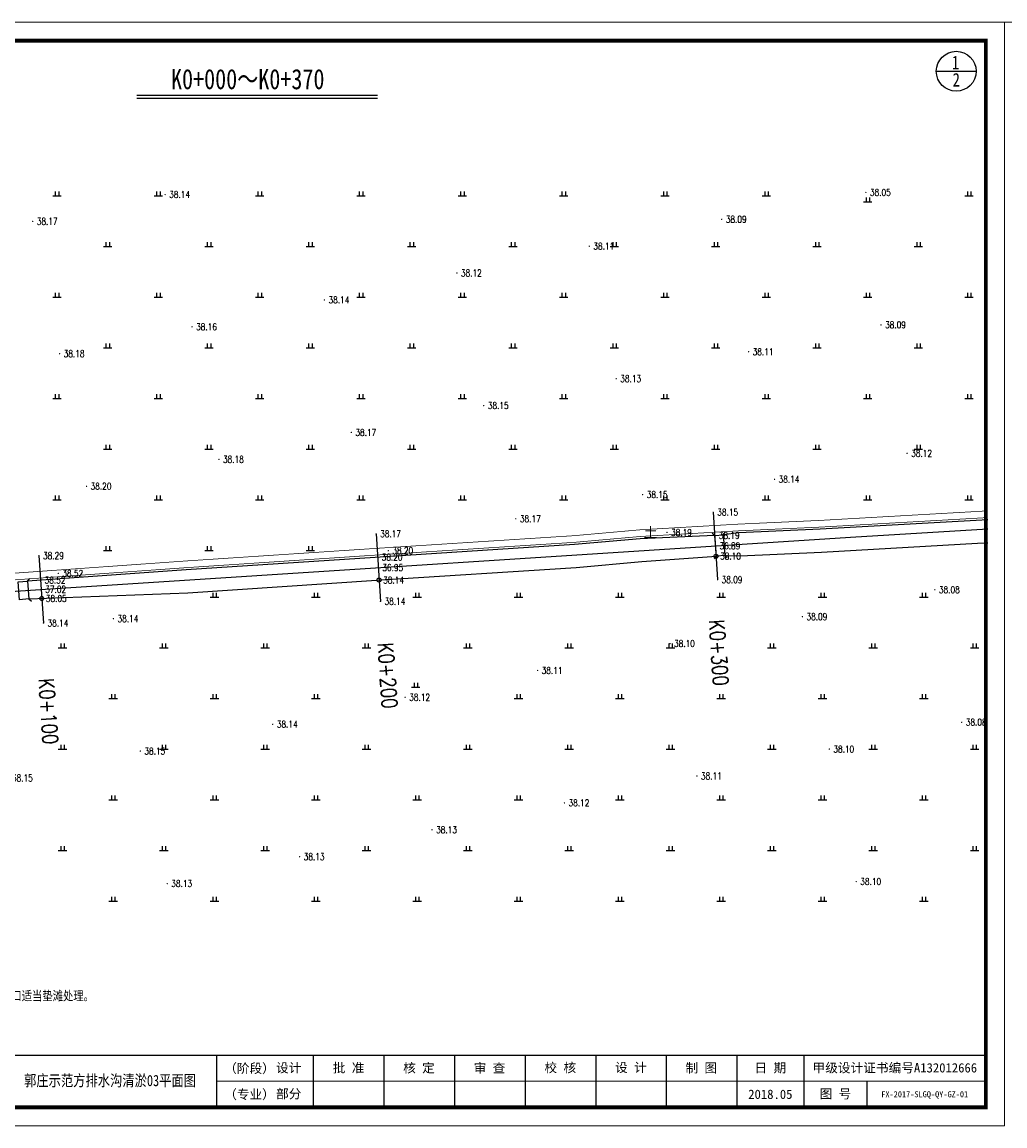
# Model space of a CAD drawing. Extents: x 464172 to 473094, y 3847158 to 3855433.
# Tile 87 of 98: x 469950 to 470240, y 3852704 to 3853030. Entities that reach past the tile are written whole.
import ezdxf
from ezdxf.enums import TextEntityAlignment as Align

# ---------------------------------------------------------------- set-up
doc = ezdxf.new("R2010")
doc.units = 0
doc.linetypes.add('X3', pattern=[5, 4, -1])
doc.layers.get('0').update_dxf_attribs({"linetype": 'CONTINUOUS'})
doc.layers.add('0.13文字', color=3, linetype='CONTINUOUS', lineweight=13)
doc.layers.add('文字', color=7, linetype='CONTINUOUS', lineweight=15)
doc.layers.add('ASSIST', color=7, linetype='CONTINUOUS', plot=False)
for name, color, linetype in [('DIMTEX', 7, 'CONTINUOUS'), ('DLSS', 4, 'CONTINUOUS'), ('DMTZ', 3, 'CONTINUOUS'), ('DMX', 1, 'CONTINUOUS'), ('GCD', 9, 'CONTINUOUS'), ('ZBTZ', 8, 'CONTINUOUS'), ('断面', 7, 'CONTINUOUS'), ('零点距', 1, 'CONTINUOUS')]:
    doc.layers.add(name, color=color, linetype=linetype)
doc.styles.add('-仿宋_GB2312', font='FangSong_GB2312.ttf')
doc.styles.add('HZ', font='rs.shx', dxfattribs={"width": 0.8, "bigfont": 'hztxt.shx'})
doc.styles.add('LYJFS', font='times.ttf', dxfattribs={"width": 0.7})
doc.styles.add('STYLE2', font='txt', dxfattribs={"width": 0.8})
doc.styles.add('仿宋', font='FangSong_GB2312.ttf', dxfattribs={"width": 0.8})
doc.styles.add('仿宋体', font='FangSong_GB2312.ttf', dxfattribs={"width": 0.8})
doc.styles.add('宋体', font='txt')
doc.styles.add('黑体', font='simhei.ttf')
doc.linetypes.add('10411', pattern='A,2,[150,AAA.SHX,S=1,R=0,X=0,Y=1],2,[151,AAA.SHX,S=1,R=0,X=0,Y=3],1e-11', length=4)

# ---------------------------------------------------------------- blocks, each defined once
blk = doc.blocks.new('GC200')
at = {"linetype": 'Continuous', "const_width": 0.2, "flags": 128}
blk.add_lwpolyline([(-0.1, 0, 1), (0.1, 0, 1)], format="xyb", close=True, dxfattribs=at)
blk = doc.blocks.new('gc119')
for p, q in [((-1.25, 0), (1.25, 0)), ((-0.5, 1.3), (-0.5, 0)), ((0.5, 1.3), (0.5, 0))]:
    blk.add_line(p, q)
blk = doc.blocks.new('TK')
h = blk.add_hatch(color=152)
h.dxf.hatch_style = 1
h.paths.add_polyline_path([(37.77, 12, 1), (28.09, 12, 1)])
h.paths.add_polyline_path([(37.6, 12, 1), (28.25, 12, 1)], flags=16)
h = blk.add_hatch(color=152)
h.dxf.hatch_style = 1
edge = h.paths.add_edge_path()
edge.add_arc((34.81, 9.58), 1.46, 43.3177, 70.37)
edge.add_arc((33.43, 5.71), 5.57, 70.37, 84.5285)
edge.add_arc((32.84, -0.42), 11.72, 84.5285, 95.1775)
edge.add_arc((32.98, 9.87), 1.83, 111.7966, 130.9174, ccw=False)
edge.add_arc((34.88, 5.13), 6.94, 98.8427, 111.7966, ccw=False)
edge.add_arc((35.95, -1.72), 13.87, 95.2104, 98.8427, ccw=False)
edge.add_ellipse((32.93, 12.29), major_axis=(-1.77, 0), ratio=0.877698, start_angle=172.6539, end_angle=176.913)
edge.add_arc((34.52, 1.96), 10.25, 88.9999, 98.5227)
edge.add_arc((34.13, 4.59), 7.59, 98.5227, 116.8491)
edge.add_arc((31.25, 10.26), 1.23, 116.8491, 139.2901)
edge.add_arc((30.47, 10.94), 0.195, 139.2901, 263.0506)
edge.add_arc((30.65, 12.44), 1.71, 263.0506, 272.1363)
edge.add_arc((31.82, -18.86), 29.62, 88.4627, 92.1363, ccw=False)
edge.add_arc((32.48, 5.65), 5.1, 68.0711, 88.4627, ccw=False)
edge.add_arc((36.59, -10.92), 21.41, 95.9129, 98.7952)
edge.add_arc((35.22, -2.08), 12.47, 98.7952, 117.8497)
edge.add_arc((93.72, -228.49), 245.99, 104.7704, 105.1579, ccw=False)
edge.add_line((31, 9.37), (30.2, 9.05))
edge.add_arc((51.56, -88.12), 99.49, 100.9063, 102.3983, ccw=False)
edge.add_line((32.74, 9.57), (32.13, 9.38))
edge.add_arc((29.82, 37.97), 28.69, 274.6178, 279.6944)
edge.add_arc((33.88, 14.2), 4.57, 279.6944, 287.6119)
edge.add_arc((34.76, 11.42), 1.65, 287.6119, 311.5141)
edge.add_arc((35.67, 10.39), 0.275, 311.5141, 403.3177)
edge = h.paths.add_edge_path()
edge.add_arc((37.35, 13.14), 2.07, 138.9742, 204.1181, ccw=False)
edge.add_line((35.79, 14.49), (34.09, 14.49))
edge.add_line((34.09, 14.49), (34.09, 15.08))
edge.add_line((34.09, 15.08), (31.76, 15.08))
edge.add_line((31.76, 15.08), (31.76, 14.49))
edge.add_line((31.76, 14.49), (30.07, 14.49))
edge.add_arc((28.51, 13.14), 2.07, -24.1181, 41.0258, ccw=False)
edge.add_arc((26.97, 13.82), 3.75, 314.3441, 335.8819, ccw=False)
edge.add_arc((28.92, 14.18), 3.11, 282.3877, 290.1466)
edge.add_arc((25.86, 22.53), 12, 290.1466, 296.6495)
edge.add_ellipse((32.93, 12.29), major_axis=(-1.77, 0), ratio=0.877698, start_angle=176.913, end_angle=378.3747, ccw=False)
edge.add_ellipse((32.93, 12.29), major_axis=(-1.77, 0), ratio=0.877698, start_angle=172.6539, end_angle=176.913, ccw=False)
edge.add_ellipse((32.93, 12.29), major_axis=(-1.77, 0), ratio=0.877698, start_angle=161.6253, end_angle=172.6539, ccw=False)
edge.add_arc((39.99, 22.53), 12, 243.3505, 249.8534)
edge.add_arc((36.93, 14.18), 3.11, 249.8534, 257.6123)
edge.add_arc((38.89, 13.82), 3.75, 204.1181, 225.6559, ccw=False)
at = {"lineweight": 0}
for p, q in [((0, 0), (0, 297)), ((0, 297), (420, 297)), ((420, 297), (420, 0)), ((415, 12), (208, 12)), ((420, 0), (0, 0))]:
    blk.add_line(p, q, dxfattribs=at)
for p, q in [((25, 292), (7, 292)), ((7, 292), (7, 190)), ((13, 292), (13, 190)), ((19, 292), (19, 190)), ((25, 275), (7, 275)), ((25, 258), (7, 258)), ((25, 241), (7, 241)), ((25, 224), (7, 224)), ((25, 207), (7, 207)), ((25, 190), (7, 190)), ((118, 19), (118, 5)), ((153, 19), (153, 5)), ((208, 19), (208, 5)), ((234, 19), (234, 5)), ((253, 19), (253, 5)), ((272, 19), (272, 5)), ((291, 19), (291, 5)), ((310, 19), (310, 5)), ((329, 19), (329, 5)), ((348, 19), (348, 5)), ((366, 19), (366, 5)), ((383, 12), (383, 5))]:
    blk.add_line(p, q)
at = {"lineweight": 0, "const_width": 1}
blk.add_lwpolyline([(25, 292), (415, 292), (415, 5), (25, 5)], close=True, dxfattribs=at)
at = {"lineweight": 0, "const_width": 0.4}
blk.add_lwpolyline([(415, 19), (25, 19)], dxfattribs=at)
at = {"color": 152}
for points in [[(31.24, 11.8, -0.028382), (29.99, 11.26, -0.033867), (29.59, 11.14, 0.094254), (30.39, 12.29, 0.292155), (30.07, 14.49), (31.76, 14.49), (31.76, 15.08), (34.09, 15.08), (34.09, 14.49), (35.79, 14.49, 0.292155), (35.46, 12.29, 0.094254), (36.26, 11.14, -0.033867), (35.86, 11.26, -0.028382), (34.61, 11.8)], [(34.7, 12.21, 0.041575), (33, 12.1, 0.080135), (30.7, 11.36, 0.098231), (30.32, 11.07, 0.59944), (30.44, 10.75, 0.039664), (30.71, 10.73, -0.01603), (32.61, 10.74, -0.08921), (34.38, 10.38, 0.012577), (33.31, 10.24, 0.083333), (29.4, 8.94, -0.001691), (31, 9.37), (30.2, 9.05, -0.00651), (32.74, 9.57), (32.13, 9.38, 0.022155), (34.65, 9.7, 0.03456), (35.26, 9.85, 0.104673), (35.86, 10.18, 0.423464), (35.87, 10.58, 0.118589), (35.3, 10.95, 0.061857), (33.96, 11.25, 0.046498), (31.79, 11.26, -0.083624), (32.3, 11.57, -0.056582), (33.81, 11.99, -0.015851), (34.69, 12.09)]]:
    blk.add_lwpolyline(points, format="xyb", dxfattribs=at)
for radius in [4.84, 4.68]:
    blk.add_circle((32.93, 12), radius, dxfattribs=at)
blk.add_arc((34.88, 5.13), 6.94, 98.8427, 111.7966, dxfattribs=at)
for start_param, end_param in [(2.820893, 6.603885), (3.013378, 3.087714)]:
    blk.add_ellipse((32.93, 12.29), major_axis=(-1.77, 0), ratio=0.877698, start_param=start_param, end_param=end_param, dxfattribs=at)
at = {"style": '宋体'}
for s, height, width, p in [('江苏省水利勘测设计研究院有限公司', 3.75, 0.9, (77.13, 13.75)), ('农业综合开发中型灌区节水配套改造项目', 1.8, 0.75, (136, 14.74)), ('-江苏省徐州市丰县四联河灌区', 1.8, 0.75, (136, 11.03)), ('Jiangsu Surveying and Design Institute of Water Resources Co., Ltd.', 2, 0.8, (76.96, 9.01)), ('节水配套改造项目', 1.8, 0.75, (135.84, 7.88))]:
    blk.add_text(s, height=height, dxfattribs=dict(at, width=width)).set_placement(p, align=Align.MIDDLE)
at = {"style": 'LYJFS'}
for s, p in [('（阶段）', (216.83, 15.5)), ('（专业）', (216.83, 8.5))]:
    blk.add_text(s, height=2.5, dxfattribs=at).set_placement(p, align=Align.MIDDLE_CENTER)
at = {"style": '仿宋'}
blk.add_text('2018.05', height=2.5, dxfattribs=at).set_placement((357, 8.5), align=Align.MIDDLE)
at = {"rotation": 90}
for s, insert, char_height, attachment_point, style in [('日 期', (10, 232.5), 2.5, 5, '宋体'), ('会签者', (10, 215.5), 2.5, 5, '宋体'), ('会签专业', (10, 198.5), 2.5, 5, '宋体'), ('江苏省水利勘测设计研究院有限公司\\P地址：扬州市吉安路209号吉安大厦1号楼  邮编：225127\\P电话：0514-87860116  传真：0514-87889101\\P声明：未经授权，不得翻印、传播或它用。', (23.3, 4.92), 2, 7, '仿宋')]:
    blk.add_mtext(s, dxfattribs=dict(at, insert=insert, char_height=char_height, attachment_point=attachment_point, style=style))
at = {"char_height": 2.5, "attachment_point": 5, "style": '宋体'}
for s, insert in [('设计', (227.4, 15.5)), ('批 准', (243.5, 15.5)), ('核 定', (262.44, 15.47)), ('审 查', (281.43, 15.47)), ('校 核', (300.47, 15.54)), ('设 计', (319.47, 15.59)), ('制 图', (338.42, 15.48)), ('日 期', (357, 15.5)), ('甲级设计证书编号A132012666', (390.5, 15.5)), ('部分', (227.4, 8.5)), ('图 号', (374.5, 8.5))]:
    blk.add_mtext(s, dxfattribs=dict(at, insert=insert))

msp = doc.modelspace()

# ---------------------------------------------------------------- linework, layer by layer
at = {"lineweight": 0}
msp.add_line((469778.87, 3853030.3), (470240.89, 3853030.3), dxfattribs=at)
at = {"linetype": 'Continuous', "flags": 128}
msp.add_lwpolyline([(469855.39, 3852855.73), (469959.45, 3852862.68), (470194.74, 3852877.82), (470235.39, 3852880.31)], dxfattribs=at)
at = {"layer": 'ASSIST', "linetype": 'Continuous', "flags": 128}
for points in [[(470155.07, 3852872.21), (470154.58, 3852878.32), (470157.03, 3852878.52), (470157.52, 3852872.4)], [(469948.77, 3852859.34), (469948.37, 3852864.63), (469951.15, 3852864.84), (469951.55, 3852859.55)]]:
    msp.add_lwpolyline(points, close=True, dxfattribs=at)
at = {"layer": 'DIMTEX', "color": 1, "linetype": 'Continuous'}
msp.add_line((469983.47, 3853008.7), (470054.74, 3853008.7), dxfattribs=at)
at = {"layer": 'DIMTEX', "linetype": 'Continuous'}
msp.add_line((469983.45, 3853007.74), (470054.74, 3853007.74), dxfattribs=at)
at = {"layer": 'DLSS', "color": 8, "linetype": 'X3', "const_width": 0.2, "flags": 128}
msp.add_lwpolyline([(469836.02, 3852861.08), (469863.97, 3852862.1), (469913.32, 3852864.64), (469947.01, 3852867.17), (469997.89, 3852870.79), (470053.83, 3852874.49), (470112.87, 3852878.28), (470132.34, 3852880.01), (470161.57, 3852881.7), (470185.69, 3852882.8), (470231.77, 3852885.42), (470235.39, 3852885.64)], dxfattribs=at)
at = {"layer": 'DLSS', "color": 8, "linetype": 'Continuous', "const_width": 0.2, "flags": 128}
msp.add_lwpolyline([(469836.04, 3852859.1), (469864.06, 3852860.12), (469913.45, 3852862.66), (469947.16, 3852865.19), (469998.03, 3852868.81), (470053.96, 3852872.52), (470113.02, 3852876.31), (470132.48, 3852878.04), (470161.67, 3852879.72), (470185.79, 3852880.82), (470231.89, 3852883.44), (470235.39, 3852883.65)], dxfattribs=at)
at = {"layer": 'DLSS', "linetype": 'Continuous'}
for points in [[(470154.58, 3852878.32), (470153.82, 3852878.97)], [(470155.07, 3852872.21), (470154.58, 3852878.32)], [(470157.03, 3852878.52), (470157.68, 3852879.28)], [(470157.03, 3852878.52), (470157.52, 3852872.4)], [(470155.07, 3852872.21), (470154.42, 3852871.45)], [(470157.52, 3852872.4), (470158.28, 3852871.76)], [(469951.15, 3852864.84), (469951.81, 3852865.59)], [(469951.55, 3852859.55), (469952.3, 3852858.9)]]:
    msp.add_lwpolyline(points, dxfattribs=at)
at = {"layer": 'DMTZ', "color": 7, "linetype": '10411', "flags": 128}
for points in [[(470235.39, 3852882.98), (470231.93, 3852882.8), (470185.82, 3852880.17), (470161.7, 3852879.08), (470157.03, 3852878.52)], [(470154.54, 3852878.36), (470132.53, 3852877.39), (470113.07, 3852875.67), (470054, 3852871.87), (469998.07, 3852868.17), (469951.14, 3852864.83)], [(470157.52, 3852872.4), (470162.05, 3852872.29), (470186.17, 3852873.39), (470232.32, 3852876.02), (470235.39, 3852876.21)], [(469951.55, 3852859.55), (469998.54, 3852861.39), (470054.44, 3852865.09), (470113.59, 3852868.89), (470133.03, 3852870.62), (470155.07, 3852872.21)]]:
    msp.add_lwpolyline(points, dxfattribs=at)
at = {"layer": 'DMX', "linetype": 'Continuous'}
for points in [[(470154.12, 3852885.23), (470155.4, 3852865.27)], [(470054.32, 3852878.81), (470055.61, 3852858.85)], [(469954.51, 3852872.37), (469955.84, 3852852.41)]]:
    msp.add_lwpolyline(points, dxfattribs=at)
at = {"layer": '断面', "color": 3, "lineweight": 15}
msp.add_line((464172.08, 3853030.3), (473094.26, 3853030.3), dxfattribs=at)
at = {"layer": '断面'}
msp.add_line((470220.14, 3853015.74), (470231.95, 3853015.74), dxfattribs=at)
msp.add_circle((470226.05, 3853015.74), 5.9, dxfattribs=at)
at = {"layer": '零点距', "linetype": 'Continuous'}
for centre in [(470154.95, 3852872.2), (470055.2, 3852865.14), (469955.35, 3852859.7)]:
    msp.add_circle(centre, 0.601, dxfattribs=at)

# ---------------------------------------------------------------- block references
at = {"layer": 'GCD', "linetype": 'Continuous'}
ref = msp.add_blockref('GC200', (469991.87, 3852979.26, 38.14), dxfattribs=at)
ref.add_attrib('height', '38.14', dxfattribs={"linetype": 'Continuous', "height": 2, "style": 'HZ', "width": 0.8}).set_placement((469993.07, 3852979.26), align=Align.MIDDLE_LEFT)
ref = msp.add_blockref('GC200', (470199.31, 3852979.87, 38.05), dxfattribs=at)
ref.add_attrib('height', '38.05', dxfattribs={"linetype": 'Continuous', "height": 2, "style": 'HZ', "width": 0.8}).set_placement((470200.51, 3852979.87), align=Align.MIDDLE_LEFT)
ref = msp.add_blockref('GC200', (469952.67, 3852971.31, 38.17), dxfattribs=at)
ref.add_attrib('height', '38.17', dxfattribs={"linetype": 'Continuous', "height": 2, "style": 'HZ', "width": 0.8}).set_placement((469953.87, 3852971.31), align=Align.MIDDLE_LEFT)
ref = msp.add_blockref('GC200', (470156.63, 3852971.93, 38.09), dxfattribs=at)
ref.add_attrib('height', '38.09', dxfattribs={"linetype": 'Continuous', "height": 2, "style": 'HZ', "width": 0.8}).set_placement((470157.83, 3852971.93), align=Align.MIDDLE_LEFT)
ref = msp.add_blockref('GC200', (470117.43, 3852963.97, 38.11), dxfattribs=at)
ref.add_attrib('height', '38.11', dxfattribs={"linetype": 'Continuous', "height": 2, "style": 'HZ', "width": 0.8}).set_placement((470118.63, 3852963.97), align=Align.MIDDLE_LEFT)
ref = msp.add_blockref('GC200', (470078.23, 3852956.02, 38.12), dxfattribs=at)
ref.add_attrib('height', '38.12', dxfattribs={"linetype": 'Continuous', "height": 2, "style": 'HZ', "width": 0.8}).set_placement((470079.43, 3852956.02), align=Align.MIDDLE_LEFT)
ref = msp.add_blockref('GC200', (470039.03, 3852948.06, 38.14), dxfattribs=at)
ref.add_attrib('height', '38.14', dxfattribs={"linetype": 'Continuous', "height": 2, "style": 'HZ', "width": 0.8}).set_placement((470040.23, 3852948.06), align=Align.MIDDLE_LEFT)
ref = msp.add_blockref('GC200', (469999.83, 3852940.1, 38.16), dxfattribs=at)
ref.add_attrib('height', '38.16', dxfattribs={"linetype": 'Continuous', "height": 2, "style": 'HZ', "width": 0.8}).set_placement((470001.03, 3852940.1), align=Align.MIDDLE_LEFT)
ref = msp.add_blockref('GC200', (470203.79, 3852940.67, 38.09), dxfattribs=at)
ref.add_attrib('height', '38.09', dxfattribs={"linetype": 'Continuous', "height": 2, "style": 'HZ', "width": 0.8}).set_placement((470204.99, 3852940.67), align=Align.MIDDLE_LEFT)
ref = msp.add_blockref('GC200', (469960.63, 3852932.15, 38.18), dxfattribs=at)
ref.add_attrib('height', '38.18', dxfattribs={"linetype": 'Continuous', "height": 2, "style": 'HZ', "width": 0.8}).set_placement((469961.83, 3852932.15), align=Align.MIDDLE_LEFT)
ref = msp.add_blockref('GC200', (470164.59, 3852932.71, 38.11), dxfattribs=at)
ref.add_attrib('height', '38.11', dxfattribs={"linetype": 'Continuous', "height": 2, "style": 'HZ', "width": 0.8}).set_placement((470165.79, 3852932.71), align=Align.MIDDLE_LEFT)
ref = msp.add_blockref('GC200', (470125.39, 3852924.75, 38.13), dxfattribs=at)
ref.add_attrib('height', '38.13', dxfattribs={"linetype": 'Continuous', "height": 2, "style": 'HZ', "width": 0.8}).set_placement((470126.59, 3852924.75), align=Align.MIDDLE_LEFT)
ref = msp.add_blockref('GC200', (470086.19, 3852916.79, 38.15), dxfattribs=at)
ref.add_attrib('height', '38.15', dxfattribs={"linetype": 'Continuous', "height": 2, "style": 'HZ', "width": 0.8}).set_placement((470087.39, 3852916.79), align=Align.MIDDLE_LEFT)
ref = msp.add_blockref('GC200', (470046.99, 3852908.83, 38.17), dxfattribs=at)
ref.add_attrib('height', '38.17', dxfattribs={"linetype": 'Continuous', "height": 2, "style": 'HZ', "width": 0.8}).set_placement((470048.19, 3852908.83), align=Align.MIDDLE_LEFT)
ref = msp.add_blockref('GC200', (470211.52, 3852902.64, 38.12), dxfattribs=at)
ref.add_attrib('height', '38.12', dxfattribs={"linetype": 'Continuous', "height": 2, "style": 'HZ', "width": 0.8}).set_placement((470212.72, 3852902.64), align=Align.MIDDLE_LEFT)
ref = msp.add_blockref('GC200', (470007.79, 3852900.87, 38.18), dxfattribs=at)
ref.add_attrib('height', '38.18', dxfattribs={"linetype": 'Continuous', "height": 2, "style": 'HZ', "width": 0.8}).set_placement((470008.99, 3852900.87), align=Align.MIDDLE_LEFT)
ref = msp.add_blockref('GC200', (469968.59, 3852892.91, 38.2), dxfattribs=at)
ref.add_attrib('height', '38.20', dxfattribs={"linetype": 'Continuous', "height": 2, "style": 'HZ', "width": 0.8}).set_placement((469969.79, 3852892.91), align=Align.MIDDLE_LEFT)
ref = msp.add_blockref('GC200', (470172.26, 3852894.98, 38.14), dxfattribs=at)
ref.add_attrib('height', '38.14', dxfattribs={"linetype": 'Continuous', "height": 2, "style": 'HZ', "width": 0.8}).set_placement((470173.46, 3852894.98), align=Align.MIDDLE_LEFT)
ref = msp.add_blockref('GC200', (470133.22, 3852890.44, 38.15), dxfattribs=at)
ref.add_attrib('height', '38.15', dxfattribs={"linetype": 'Continuous', "height": 2, "style": 'HZ', "width": 0.8}).set_placement((470134.42, 3852890.44), align=Align.MIDDLE_LEFT)
ref = msp.add_blockref('GC200', (470095.68, 3852883.28, 38.17), dxfattribs=at)
ref.add_attrib('height', '38.17', dxfattribs={"linetype": 'Continuous', "height": 2, "style": 'HZ', "width": 0.8}).set_placement((470096.88, 3852883.28), align=Align.MIDDLE_LEFT)
ref = msp.add_blockref('GC200', (470154.12, 3852885.23, 38.15), dxfattribs=at)
ref.add_attrib('height', '38.15', dxfattribs={"linetype": 'Continuous', "height": 2, "style": 'HZ', "width": 0.8}).set_placement((470155.32, 3852885.23, 38.15), align=Align.MIDDLE_LEFT)
ref = msp.add_blockref('GC200', (470054.32, 3852878.81, 38.17), dxfattribs=at)
ref.add_attrib('height', '38.17', dxfattribs={"linetype": 'Continuous', "height": 2, "style": 'HZ', "width": 0.8}).set_placement((470055.52, 3852878.81, 38.17), align=Align.MIDDLE_LEFT)
ref = msp.add_blockref('GC200', (470140.43, 3852879.23, 38.19), dxfattribs=at)
ref.add_attrib('height', '38.19', dxfattribs={"linetype": 'Continuous', "height": 2, "style": 'HZ', "width": 0.8}).set_placement((470141.63, 3852879.23), align=Align.MIDDLE_LEFT)
ref = msp.add_blockref('GC200', (470154.56, 3852878.36, 38.19), dxfattribs=at)
ref.add_attrib('height', '38.19', dxfattribs={"linetype": 'Continuous', "height": 2, "style": 'HZ', "width": 0.8}).set_placement((470155.76, 3852878.36, 38.19), align=Align.MIDDLE_LEFT)
ref = msp.add_blockref('GC200', (470057.93, 3852873.84, 38.2), dxfattribs=at)
ref.add_attrib('height', '38.20', dxfattribs={"linetype": 'Continuous', "height": 2, "style": 'HZ', "width": 0.8}).set_placement((470059.13, 3852873.84), align=Align.MIDDLE_LEFT)
ref = msp.add_blockref('GC200', (470154.76, 3852875.25, 36.89), dxfattribs=at)
ref.add_attrib('height', '36.89', dxfattribs={"linetype": 'Continuous', "height": 2, "style": 'HZ', "width": 0.8}).set_placement((470155.96, 3852875.25, 36.89), align=Align.MIDDLE_LEFT)
ref = msp.add_blockref('GC200', (469954.51, 3852872.37, 38.29), dxfattribs=at)
ref.add_attrib('height', '38.29', dxfattribs={"linetype": 'Continuous', "height": 2, "style": 'HZ', "width": 0.8}).set_placement((469955.71, 3852872.37, 38.29), align=Align.MIDDLE_LEFT)
ref = msp.add_blockref('GC200', (470054.77, 3852871.92, 38.2), dxfattribs=at)
ref.add_attrib('height', '38.20', dxfattribs={"linetype": 'Continuous', "height": 2, "style": 'HZ', "width": 0.8}).set_placement((470055.97, 3852871.92, 38.2), align=Align.MIDDLE_LEFT)
ref = msp.add_blockref('GC200', (470154.95, 3852872.2, 38.1), dxfattribs=at)
ref.add_attrib('height', '38.10', dxfattribs={"linetype": 'Continuous', "height": 2, "style": 'HZ', "width": 0.8}).set_placement((470156.15, 3852872.2, 38.1), align=Align.MIDDLE_LEFT)
ref = msp.add_blockref('GC200', (469960.23, 3852867.11, 38.52), dxfattribs=at)
ref.add_attrib('height', '38.52', dxfattribs={"linetype": 'Continuous', "height": 2, "style": 'HZ', "width": 0.8}).set_placement((469961.43, 3852867.11), align=Align.MIDDLE_LEFT)
ref = msp.add_blockref('GC200', (470054.96, 3852868.83, 36.95), dxfattribs=at)
ref.add_attrib('height', '36.95', dxfattribs={"linetype": 'Continuous', "height": 2, "style": 'HZ', "width": 0.8}).set_placement((470056.16, 3852868.83, 36.95), align=Align.MIDDLE_LEFT)
ref = msp.add_blockref('GC200', (469954.99, 3852865.1, 38.52), dxfattribs=at)
ref.add_attrib('height', '38.52', dxfattribs={"linetype": 'Continuous', "height": 2, "style": 'HZ', "width": 0.8}).set_placement((469956.19, 3852865.1, 38.52), align=Align.MIDDLE_LEFT)
ref = msp.add_blockref('GC200', (470055.2, 3852865.14, 38.14), dxfattribs=at)
ref.add_attrib('height', '38.14', dxfattribs={"linetype": 'Continuous', "height": 2, "style": 'HZ', "width": 0.8}).set_placement((470056.4, 3852865.14, 38.14), align=Align.MIDDLE_LEFT)
ref = msp.add_blockref('GC200', (470155.4, 3852865.27, 38.09), dxfattribs=at)
ref.add_attrib('height', '38.09', dxfattribs={"linetype": 'Continuous', "height": 2, "style": 'HZ', "width": 0.8}).set_placement((470156.6, 3852865.27, 38.09), align=Align.MIDDLE_LEFT)
ref = msp.add_blockref('GC200', (469955.17, 3852862.39, 37.02), dxfattribs=at)
ref.add_attrib('height', '37.02', dxfattribs={"linetype": 'Continuous', "height": 2, "style": 'HZ', "width": 0.8}).set_placement((469956.37, 3852862.39, 37.02), align=Align.MIDDLE_LEFT)
ref = msp.add_blockref('GC200', (470219.72, 3852862.27, 38.08), dxfattribs=at)
ref.add_attrib('height', '38.08', dxfattribs={"linetype": 'Continuous', "height": 2, "style": 'HZ', "width": 0.8}).set_placement((470220.92, 3852862.27), align=Align.MIDDLE_LEFT)
ref = msp.add_blockref('GC200', (469955.35, 3852859.7, 38.05), dxfattribs=at)
ref.add_attrib('height', '38.05', dxfattribs={"linetype": 'Continuous', "height": 2, "style": 'HZ', "width": 0.8}).set_placement((469956.55, 3852859.7, 38.05), align=Align.MIDDLE_LEFT)
ref = msp.add_blockref('GC200', (470055.61, 3852858.85, 38.14), dxfattribs=at)
ref.add_attrib('height', '38.14', dxfattribs={"linetype": 'Continuous', "height": 2, "style": 'HZ', "width": 0.8}).set_placement((470056.81, 3852858.85, 38.14), align=Align.MIDDLE_LEFT)
ref = msp.add_blockref('GC200', (469976.56, 3852853.71, 38.14), dxfattribs=at)
ref.add_attrib('height', '38.14', dxfattribs={"linetype": 'Continuous', "height": 2, "style": 'HZ', "width": 0.8}).set_placement((469977.76, 3852853.71), align=Align.MIDDLE_LEFT)
ref = msp.add_blockref('GC200', (470180.52, 3852854.31, 38.09), dxfattribs=at)
ref.add_attrib('height', '38.09', dxfattribs={"linetype": 'Continuous', "height": 2, "style": 'HZ', "width": 0.8}).set_placement((470181.72, 3852854.31), align=Align.MIDDLE_LEFT)
ref = msp.add_blockref('GC200', (469955.84, 3852852.41, 38.14), dxfattribs=at)
ref.add_attrib('height', '38.14', dxfattribs={"linetype": 'Continuous', "height": 2, "style": 'HZ', "width": 0.8}).set_placement((469957.04, 3852852.41, 38.14), align=Align.MIDDLE_LEFT)
ref = msp.add_blockref('GC200', (470141.32, 3852846.35, 38.1), dxfattribs=at)
ref.add_attrib('height', '38.10', dxfattribs={"linetype": 'Continuous', "height": 2, "style": 'HZ', "width": 0.8}).set_placement((470142.52, 3852846.35), align=Align.MIDDLE_LEFT)
ref = msp.add_blockref('GC200', (470102.12, 3852838.39, 38.11), dxfattribs=at)
ref.add_attrib('height', '38.11', dxfattribs={"linetype": 'Continuous', "height": 2, "style": 'HZ', "width": 0.8}).set_placement((470103.32, 3852838.39), align=Align.MIDDLE_LEFT)
ref = msp.add_blockref('GC200', (470062.92, 3852830.43, 38.12), dxfattribs=at)
ref.add_attrib('height', '38.12', dxfattribs={"linetype": 'Continuous', "height": 2, "style": 'HZ', "width": 0.8}).set_placement((470064.12, 3852830.43), align=Align.MIDDLE_LEFT)
ref = msp.add_blockref('GC200', (470023.72, 3852822.47, 38.14), dxfattribs=at)
ref.add_attrib('height', '38.14', dxfattribs={"linetype": 'Continuous', "height": 2, "style": 'HZ', "width": 0.8}).set_placement((470024.92, 3852822.47), align=Align.MIDDLE_LEFT)
ref = msp.add_blockref('GC200', (470227.68, 3852823.07, 38.08), dxfattribs=at)
ref.add_attrib('height', '38.08', dxfattribs={"linetype": 'Continuous', "height": 2, "style": 'HZ', "width": 0.8}).set_placement((470228.88, 3852823.07), align=Align.MIDDLE_LEFT)
ref = msp.add_blockref('GC200', (469984.52, 3852814.51, 38.15), dxfattribs=at)
ref.add_attrib('height', '38.15', dxfattribs={"linetype": 'Continuous', "height": 2, "style": 'HZ', "width": 0.8}).set_placement((469985.72, 3852814.51), align=Align.MIDDLE_LEFT)
ref = msp.add_blockref('GC200', (470188.48, 3852815.11, 38.1), dxfattribs=at)
ref.add_attrib('height', '38.10', dxfattribs={"linetype": 'Continuous', "height": 2, "style": 'HZ', "width": 0.8}).set_placement((470189.68, 3852815.11), align=Align.MIDDLE_LEFT)
ref = msp.add_blockref('GC200', (469945.32, 3852806.55, 38.15), dxfattribs=at)
ref.add_attrib('height', '38.15', dxfattribs={"linetype": 'Continuous', "height": 2, "style": 'HZ', "width": 0.8}).set_placement((469946.52, 3852806.55), align=Align.MIDDLE_LEFT)
ref = msp.add_blockref('GC200', (470149.28, 3852807.15, 38.11), dxfattribs=at)
ref.add_attrib('height', '38.11', dxfattribs={"linetype": 'Continuous', "height": 2, "style": 'HZ', "width": 0.8}).set_placement((470150.48, 3852807.15), align=Align.MIDDLE_LEFT)
ref = msp.add_blockref('GC200', (470110.08, 3852799.19, 38.12), dxfattribs=at)
ref.add_attrib('height', '38.12', dxfattribs={"linetype": 'Continuous', "height": 2, "style": 'HZ', "width": 0.8}).set_placement((470111.28, 3852799.19), align=Align.MIDDLE_LEFT)
ref = msp.add_blockref('GC200', (470070.88, 3852791.23, 38.13), dxfattribs=at)
ref.add_attrib('height', '38.13', dxfattribs={"linetype": 'Continuous', "height": 2, "style": 'HZ', "width": 0.8}).set_placement((470072.08, 3852791.23), align=Align.MIDDLE_LEFT)
ref = msp.add_blockref('GC200', (470031.68, 3852783.27, 38.13), dxfattribs=at)
ref.add_attrib('height', '38.13', dxfattribs={"linetype": 'Continuous', "height": 2, "style": 'HZ', "width": 0.8}).set_placement((470032.88, 3852783.27), align=Align.MIDDLE_LEFT)
ref = msp.add_blockref('GC200', (469992.48, 3852775.31, 38.13), dxfattribs=at)
ref.add_attrib('height', '38.13', dxfattribs={"linetype": 'Continuous', "height": 2, "style": 'HZ', "width": 0.8}).set_placement((469993.68, 3852775.31), align=Align.MIDDLE_LEFT)
ref = msp.add_blockref('GC200', (470196.44, 3852775.91, 38.1), dxfattribs=at)
ref.add_attrib('height', '38.10', dxfattribs={"linetype": 'Continuous', "height": 2, "style": 'HZ', "width": 0.8}).set_placement((470197.64, 3852775.91), align=Align.MIDDLE_LEFT)
at = {"layer": 'ZBTZ', "linetype": 'Continuous'}
for p in [(469959.85, 3852978.87), (469989.85, 3852978.87), (470019.85, 3852978.87), (470049.85, 3852978.87), (470079.85, 3852978.87), (470109.85, 3852978.87), (470139.85, 3852978.87), (470169.85, 3852978.87), (470229.85, 3852978.87), (470199.85, 3852977.06), (469974.85, 3852963.87), (470004.85, 3852963.87), (470034.85, 3852963.87), (470064.85, 3852963.87), (470094.85, 3852963.87), (470124.85, 3852963.87), (470154.85, 3852963.87), (470184.85, 3852963.87), (470214.85, 3852963.87), (469959.85, 3852948.87), (469989.85, 3852948.87), (470019.85, 3852948.87), (470049.85, 3852948.87), (470079.85, 3852948.87), (470109.85, 3852948.87), (470139.85, 3852948.87), (470169.85, 3852948.87), (470199.85, 3852948.87), (470229.85, 3852948.87), (469974.85, 3852933.87), (470004.85, 3852933.87), (470034.85, 3852933.87), (470064.85, 3852933.87), (470094.85, 3852933.87), (470124.85, 3852933.87), (470154.85, 3852933.87), (470184.85, 3852933.87), (470214.85, 3852933.87), (469959.85, 3852918.87), (469989.85, 3852918.87), (470019.85, 3852918.87), (470049.85, 3852918.87), (470079.85, 3852918.87), (470109.85, 3852918.87), (470139.85, 3852918.87), (470169.85, 3852918.87), (470199.85, 3852918.87), (470229.85, 3852918.87), (469974.85, 3852903.87), (470004.85, 3852903.87), (470034.85, 3852903.87), (470064.85, 3852903.87), (470094.85, 3852903.87), (470124.85, 3852903.87), (470154.85, 3852903.87), (470184.85, 3852903.87), (470214.85, 3852903.87), (469959.85, 3852888.87), (469989.85, 3852888.87), (470019.85, 3852888.87), (470049.85, 3852888.87), (470079.85, 3852888.87), (470109.85, 3852888.87), (470139.85, 3852888.87), (470169.85, 3852888.87), (470199.85, 3852888.87), (470229.85, 3852888.87), (469974.85, 3852873.87), (470004.85, 3852873.87), (470034.85, 3852873.87), (470006.48, 3852860.11), (470036.48, 3852860.11), (470066.48, 3852860.11), (470096.48, 3852860.11), (470126.48, 3852860.11), (470156.48, 3852860.11), (470186.48, 3852860.11), (470216.48, 3852860.11), (469961.48, 3852845.11), (469991.48, 3852845.11), (470021.48, 3852845.11), (470051.48, 3852845.11), (470081.48, 3852845.11), (470111.48, 3852845.11), (470141.48, 3852845.11), (470171.48, 3852845.11), (470201.48, 3852845.11), (470231.48, 3852845.11), (470066.04, 3852833.46), (469976.48, 3852830.11), (470006.48, 3852830.11), (470036.48, 3852830.11), (470096.48, 3852830.11), (470126.48, 3852830.11), (470156.48, 3852830.11), (470186.48, 3852830.11), (470216.48, 3852830.11), (469961.48, 3852815.11), (469991.48, 3852815.11), (470021.48, 3852815.11), (470051.48, 3852815.11), (470081.48, 3852815.11), (470111.48, 3852815.11), (470141.48, 3852815.11), (470171.48, 3852815.11), (470201.48, 3852815.11), (470231.48, 3852815.11), (469976.48, 3852800.11), (470006.48, 3852800.11), (470036.48, 3852800.11), (470066.48, 3852800.11), (470096.48, 3852800.11), (470126.48, 3852800.11), (470156.48, 3852800.11), (470186.48, 3852800.11), (470216.48, 3852800.11), (469961.48, 3852785.11), (469991.48, 3852785.11), (470021.48, 3852785.11), (470051.48, 3852785.11), (470081.48, 3852785.11), (470111.48, 3852785.11), (470141.48, 3852785.11), (470171.48, 3852785.11), (470201.48, 3852785.11), (470231.48, 3852785.11), (469976.48, 3852770.11), (470006.48, 3852770.11), (470036.48, 3852770.11), (470066.48, 3852770.11), (470096.48, 3852770.11), (470126.48, 3852770.11), (470156.48, 3852770.11), (470186.48, 3852770.11), (470216.48, 3852770.11)]:
    msp.add_blockref('gc119', p, dxfattribs=at)
at = {"layer": '断面', "xscale": 1.100054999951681, "yscale": 1.100054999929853, "zscale": 1.100054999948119}
msp.add_blockref('TK', (469778.31, 3852703.58), dxfattribs=at)

# ---------------------------------------------------------------- texts
at = {"linetype": 'Continuous', "style": 'HZ', "width": 0.8}
for s, p in [('K0+300', (470152.82, 3852833.61)), ('K0+200', (470054.79, 3852826.88)), ('K0+100', (469954.37, 3852816.27))]:
    msp.add_text(s, height=4.5, rotation=273.8207, dxfattribs=at).set_placement(p, align=Align.BOTTOM_RIGHT)
at = {"insert": (469827.24, 3852752.84), "char_height": 2.8, "attachment_point": 1, "style": '仿宋体'}
msp.add_mtext('说明：\\P     1、本图尺寸均以米计，高程采用国家85高程基面； \\P     2、郭庄示范方排水沟清淤03清淤总长765m，清淤土方就近堆放。河口整形，现状河口适当垫滩处理。', dxfattribs=at)
at = {"layer": '0.13文字', "linetype": 'Continuous', "lineweight": 13, "insert": (470202.65, 3852713.86), "char_height": 1.8, "width": 55.5509, "attachment_point": 1, "style": 'LYJFS'}
msp.add_mtext('{\\fFangSong_GB2312|b0|i0|c134|p49;\\W1;\\C7; FX-2017-SLGQ-QY-GZ-01}', dxfattribs=at)
at = {"layer": 'DIMTEX', "linetype": 'Continuous', "style": 'STYLE2', "width": 0.8}
for s, height, p in [('1', 4, (470224.77, 3853016.34)), ('K0+000～K0+370', 6.0003, (469993.61, 3853010.42)), ('2', 4, (470224.98, 3853011.23))]:
    msp.add_text(s, height=height, dxfattribs=at).set_placement(p)
at = {"layer": 'DLSS', "color": 8, "linetype": 'Continuous', "style": '黑体'}
msp.add_text('土', height=3, dxfattribs=at).set_placement((470135.57, 3852879.4), align=Align.MIDDLE)
at = {"layer": '文字', "color": 7, "style": '-仿宋_GB2312', "width": 0.8}
msp.add_text('郭庄示范方排水沟清淤03平面图', height=3.3327, dxfattribs=at).set_placement((469950.11, 3852715.36))

doc.saveas('drawing.dxf')
